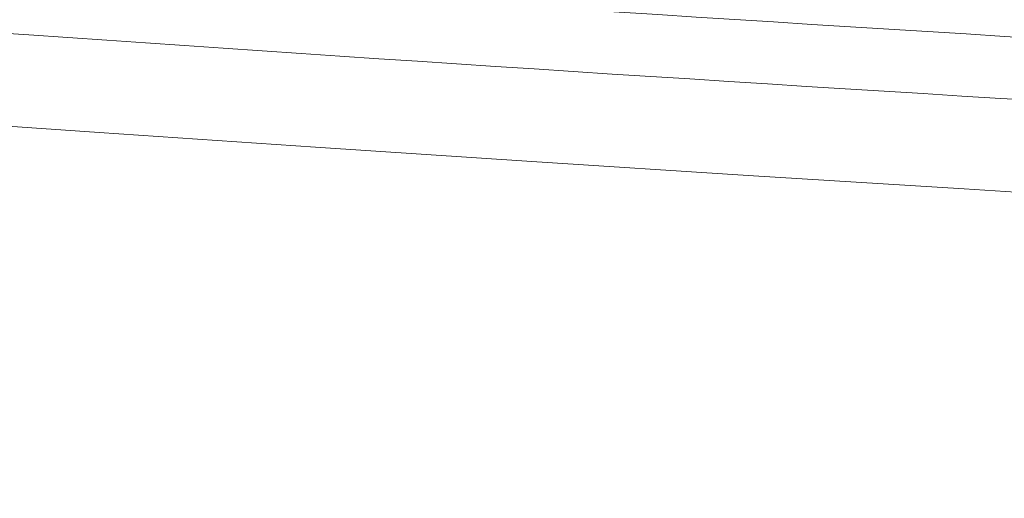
# Model space of a CAD drawing. Header units: millimetres. Extents: x 4 to 415, y -8563 to 292.
# Tile 31 of 256: x 90.426 to 90.76, y 63.304 to 63.466. Entities that reach past the tile are written whole.
import ezdxf

# ---------------------------------------------------------------- set-up
doc = ezdxf.new("R2010")
doc.units = ezdxf.units.MM
doc.layers.add('1', color=7, linetype='Continuous')

# ---------------------------------------------------------------- blocks, each defined once
blk = doc.blocks.new('_U0')
at = {"layer": '1', "color": 27, "lineweight": 13}
blk.add_arc((93.083333, 93.336624), 45.139366, 135, 44.999943, dxfattribs=at)

msp = doc.modelspace()

# ---------------------------------------------------------------- linework, layer by layer
at = {"layer": '1', "color": 2, "linetype": 'Continuous', "lineweight": 18}
msp.add_open_spline([(93.08333, 63.33662), (86.88099, 63.33662), (80.40011, 64.87167), (74.73357, 68.01554)], degree=3, dxfattribs=at)
msp.add_open_spline([(79.89123, 65.69034), (80.41723, 65.49946), (81.47583, 65.14162), (83.08314, 64.67516), (84.70967, 64.27817), (85.80681, 64.05971), (86.91041, 63.86454), (87.46543, 63.7786), (88.16331, 63.68598), (88.30309, 63.6682), (88.58306, 63.63412), (88.72327, 63.61783), (89.14386, 63.57127), (89.42444, 63.5433), (90.26673, 63.4686), (90.829, 63.43107), (91.58006, 63.39757), (91.76819, 63.39057), (91.95641, 63.38496)], degree=3, knots=[0, 0, 0, 0, 0.136351, 0.272702, 0.409054, 0.545405, 0.545405, 0.681756, 0.681756, 0.715844, 0.715844, 0.749932, 0.749932, 0.818107, 0.818107, 0.954459, 0.954459, 1, 1, 1, 1], dxfattribs=at)
at = {"layer": '1', "color": 180, "linetype": 'Continuous', "lineweight": 18}
msp.add_open_spline([(93.08333, 63.38932), (92.5207, 63.38932), (91.96, 63.40192), (90.84232, 63.45149), (90.28535, 63.48845), (89.27074, 63.57774), (88.81252, 63.62632), (88.35555, 63.68296)], degree=3, knots=[0, 0, 0, 0, 0.353654, 0.353654, 0.707307, 0.707307, 1, 1, 1, 1], dxfattribs=at)

# ---------------------------------------------------------------- block references
at = {"layer": '1', "color": 23, "linetype": 'Continuous', "lineweight": 18}
msp.add_blockref('_U0', (0, 0), dxfattribs=at)

doc.saveas('drawing.dxf')
